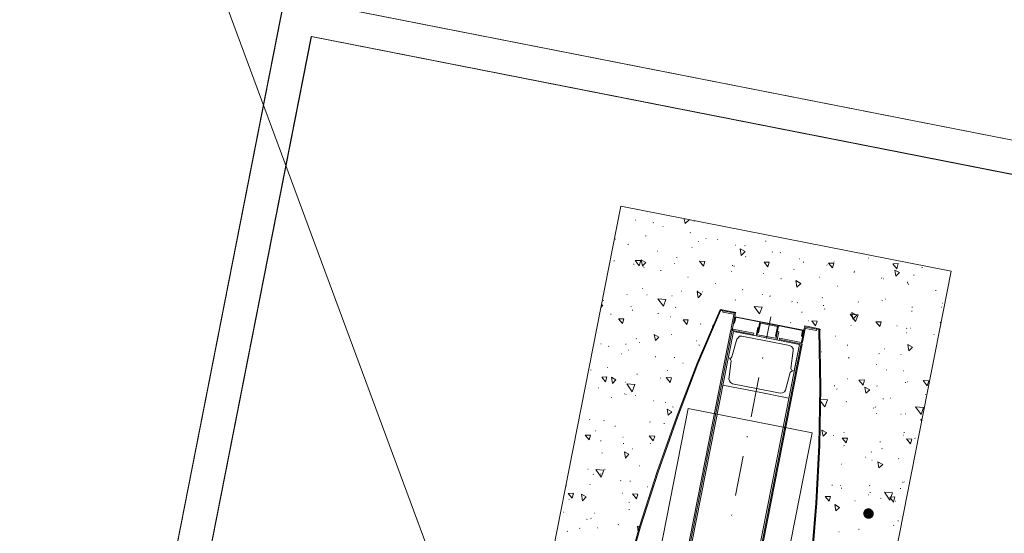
# Model space of a CAD drawing. Header units: metres. Extents: x -94 to 181, y -785 to -637.
# Tile 42 of 54: x 33.03 to 35.37, y -683.21 to -681.99. Entities that reach past the tile are written whole.
import ezdxf
from ezdxf.xclip import XClip

# ---------------------------------------------------------------- set-up
doc = ezdxf.new("R2010")
doc.units = ezdxf.units.M
doc.header["$MEASUREMENT"] = 0
doc.header["$XCLIPFRAME"] = 0
for name, color, linetype, lineweight in [('Mapa Poniatowa - do zatwierdzenia (3)_39_0_Nr_pióra__1', 7, 'Continuous', 13), ('PZT woda_Nr_pióra__1', 7, 'Continuous', 13), ('PZT_Nr_pióra__1', 7, 'Continuous', 13), ('PZT_Nr_pióra__101', 7, 'Continuous', 5), ('PZT_Nr_pióra__205', 8, 'Continuous', 5), ('Wymiarowanie - PZT_Nr_pióra__101', 7, 'Continuous', 5), ('Wymiarowanie - PZT_Nr_pióra__161', 7, 'Continuous', 5)]:
    doc.layers.add(name, color=color, linetype=linetype, lineweight=lineweight)
doc.layers.add('PZT MDCP', color=7, linetype='Continuous')
doc.layers.add('Wymiarowanie - PZT', color=7, linetype='Continuous')
doc.styles.add('GENERATED_STYLE_1', font='ARIALN.TTF')
doc.dimstyles.new('GENERATED_STYLE__1', dxfattribs={"dimtxt": 0.55, "dimasz": 0.2375, "dimexe": 0.18, "dimexo": 0, "dimgap": 0.09, "dimtad": 1, "dimdec": 0, "dimlfac": 100, "dimzin": 0, "dimdsep": 46, "dimtxsty": 'GENERATED_STYLE_1', "dimblk": 'ARROWHEAD_6', "dimblk1": 'ARROWHEAD_6', "dimblk2": 'ARROWHEAD_6', "dimcen": 0.09, "dimclrd": 7, "dimclre": 7, "dimclrt": 7, "dimadec": 1, "dimazin": 0, "dimtfac": 1, "dimtdec": 4, "dimtmove": 0, "dimatfit": 3, "dimfxl": 0, "dimtolj": 1, "dimtzin": 0, "dimarcsym": 0})
doc.dimstyles.new('GENERATED_STYLE__2', dxfattribs={"dimtxt": 0.55, "dimasz": 0.2375, "dimexe": 0.18, "dimexo": 0, "dimgap": 0.09, "dimtad": 1, "dimdec": 0, "dimlfac": 100, "dimzin": 0, "dimdsep": 46, "dimtxsty": 'GENERATED_STYLE_1', "dimblk": 'ARROWHEAD_6', "dimblk1": 'ARROWHEAD_6', "dimblk2": 'ARROWHEAD_6', "dimcen": 0.09, "dimclrd": 7, "dimclre": 7, "dimclrt": 7, "dimadec": 1, "dimazin": 0, "dimtfac": 1, "dimtdec": 4, "dimtmove": 2, "dimatfit": 3, "dimfxl": 0, "dimtolj": 1, "dimtzin": 0, "dimarcsym": 0})
picture_1 = doc.add_image_def('image1.tif', size_in_pixel=(3509, 6496))

# ---------------------------------------------------------------- blocks, each defined once
blk = doc.blocks.new('Rysunek_1_39', base_point=(43.8985, -710.766))
at = {"layer": 'Mapa Poniatowa - do zatwierdzenia (3)_39_0_Nr_pióra__1'}
image = blk.add_image(picture_1, insert=(-93.5966, -636.5063), size_in_units=(148.5194, 274.9903), rotation=-90, dxfattribs=at)
image.set_boundary_path([(-0.5, -0.5), (3508.5, 6495.5)])
blk = doc.blocks.new('*D17')
at = {"layer": 'Wymiarowanie - PZT_Nr_pióra__101', "linetype": 'Continuous'}
for p, q in [((31.4363, -687.3702), (33.0461, -679.5336)), ((31.6659, -687.4174), (31.2067, -687.3231)), ((31.0148, -689.4219), (31.4363, -687.3702))]:
    blk.add_line(p, q, dxfattribs=at)
at = {"layer": 'Wymiarowanie - PZT_Nr_pióra__161', "linetype": 'Continuous'}
for p, q in [((31.339, -687.2226), (31.5336, -687.5178)), ((30.9176, -689.2743), (31.1121, -689.5695))]:
    blk.add_line(p, q, dxfattribs=at)
at = {"layer": 'Wymiarowanie - PZT_Nr_pióra__101', "insert": (31.0116, -688.8911), "char_height": 0.55, "attachment_point": 7, "rotation": 78.3916, "style": 'GENERATED_STYLE_1'}
blk.add_mtext('\\A1;{\\fArial Narrow|b0|i1|c238|p34;209}', dxfattribs=at)
blk = doc.blocks.new('ARROWHEAD_6')
at = {"color": 0, "linetype": 'Continuous', "lineweight": 0}
for p, q in [((-0.5, -0.5), (0.5, 0.5)), ((0, 0), (-1, 0))]:
    blk.add_line(p, q, dxfattribs=at)
blk = doc.blocks.new('*D18')
at = {"layer": 'Wymiarowanie - PZT_Nr_pióra__101', "linetype": 'Continuous'}
for p, q in [((33.0461, -679.5336), (33.0839, -679.3499)), ((33.2757, -679.5808), (32.8166, -679.4864)), ((31.4363, -687.3702), (33.0461, -679.5336))]:
    blk.add_line(p, q, dxfattribs=at)
at = {"layer": 'Wymiarowanie - PZT_Nr_pióra__161', "linetype": 'Continuous'}
for p, q in [((33.1434, -679.6812), (32.9488, -679.386)), ((31.339, -687.2226), (31.5336, -687.5178))]:
    blk.add_line(p, q, dxfattribs=at)
at = {"layer": 'Wymiarowanie - PZT_Nr_pióra__101', "insert": (32.3727, -682.2651), "char_height": 0.55, "attachment_point": 7, "rotation": 78.3916, "style": 'GENERATED_STYLE_1'}
blk.add_mtext('\\A1;{\\fArial Narrow|b0|i1|c238|p34;800}', dxfattribs=at)
blk = doc.blocks.new('*D35')
at = {"layer": 'Wymiarowanie - PZT_Nr_pióra__101', "linetype": 'Continuous'}
for p, q in [((11.2622, -696.5439), (15.4545, -676.0049)), ((11.4919, -696.5907), (11.0326, -696.497)), ((9.4008, -705.6633), (11.2622, -696.5439)), ((9.6305, -705.7102), (9.1712, -705.6165))]:
    blk.add_line(p, q, dxfattribs=at)
at = {"layer": 'Wymiarowanie - PZT_Nr_pióra__161', "linetype": 'Continuous'}
for p, q in [((11.1647, -696.3964), (11.3597, -696.6913)), ((9.3033, -705.5159), (9.4983, -705.8108))]:
    blk.add_line(p, q, dxfattribs=at)
at = {"layer": 'Wymiarowanie - PZT_Nr_pióra__101', "insert": (10.1181, -701.5989), "char_height": 0.55, "attachment_point": 7, "rotation": 78.4637, "style": 'GENERATED_STYLE_1'}
blk.add_mtext('\\A1;{\\fArial Narrow|b0|i1|c238|p34;931}', dxfattribs=at)
blk = doc.blocks.new('*D36')
at = {"layer": 'Wymiarowanie - PZT_Nr_pióra__101', "linetype": 'Continuous'}
for p, q in [((15.4545, -676.0049), (15.492, -675.8212)), ((15.6841, -676.0517), (15.2248, -675.958)), ((11.2622, -696.5439), (15.4545, -676.0049)), ((11.4919, -696.5907), (11.0326, -696.497))]:
    blk.add_line(p, q, dxfattribs=at)
at = {"layer": 'Wymiarowanie - PZT_Nr_pióra__161', "linetype": 'Continuous'}
for p, q in [((15.552, -676.1523), (15.357, -675.8574)), ((11.1647, -696.3964), (11.3597, -696.6913))]:
    blk.add_line(p, q, dxfattribs=at)
at = {"layer": 'Wymiarowanie - PZT_Nr_pióra__101', "insert": (13.0922, -687.0284), "char_height": 0.55, "attachment_point": 7, "rotation": 78.4637, "style": 'GENERATED_STYLE_1'}
blk.add_mtext('\\A1;{\\fArial Narrow|b0|i1|c238|p34;2\xa0096}', dxfattribs=at)
blk = doc.blocks.new('*D114')
at = {"layer": 'Wymiarowanie - PZT_Nr_pióra__101', "linetype": 'Continuous'}
for p, q in [((33.7382, -681.5285), (33.8287, -681.0686)), ((33.5995, -681.2623), (33.7835, -681.2985)), ((33.7835, -681.2985), (36.2954, -681.7929)), ((36.2501, -682.0228), (36.3406, -681.5629)), ((36.2954, -681.7929), (36.4794, -681.8291))]:
    blk.add_line(p, q, dxfattribs=at)
at = {"layer": 'Wymiarowanie - PZT_Nr_pióra__161', "linetype": 'Continuous'}
for p, q in [((33.9303, -681.2), (33.6367, -681.397)), ((36.1486, -681.8914), (36.4422, -681.6943))]:
    blk.add_line(p, q, dxfattribs=at)
at = {"layer": 'Wymiarowanie - PZT_Nr_pióra__101', "insert": (34.5426, -681.3358), "char_height": 0.55, "attachment_point": 7, "rotation": 348.8668, "style": 'GENERATED_STYLE_1'}
blk.add_mtext('\\A1;{\\fArial Narrow|b0|i1|c238|p34;256}', dxfattribs=at)
blk = doc.blocks.new('Etykieta_13', base_point=(34.1933, -683.7786))
at = {"layer": 'Wymiarowanie - PZT_Nr_pióra__101', "linetype": 'Continuous'}
blk.add_line((34.1933, -683.7786), (30.6735, -674.2817), dxfattribs=at)
blk = doc.blocks.new('*D141')
at = {"layer": 'Wymiarowanie - PZT_Nr_pióra__101', "linetype": 'Continuous'}
for p, q in [((20.7329, -677.1339), (20.6952, -677.3176)), ((20.4656, -677.2704), (20.9248, -677.3648)), ((20.6952, -677.3176), (18.1147, -689.8792)), ((17.8852, -689.832), (18.3443, -689.9264)), ((18.1147, -689.8792), (17.7928, -691.4465))]:
    blk.add_line(p, q, dxfattribs=at)
at = {"layer": 'Wymiarowanie - PZT_Nr_pióra__161', "linetype": 'Continuous'}
for p, q in [((20.7925, -677.4652), (20.5979, -677.17)), ((18.212, -690.0268), (18.0175, -689.7316))]:
    blk.add_line(p, q, dxfattribs=at)
at = {"layer": 'Wymiarowanie - PZT_Nr_pióra__101', "insert": (19.1379, -684.3521), "char_height": 0.55, "attachment_point": 7, "rotation": 78.3916, "style": 'GENERATED_STYLE_1'}
blk.add_mtext('\\A1;{\\fArial Narrow|b0|i1|c238|p34;1\xa0282}', dxfattribs=at)

msp = doc.modelspace()

# ---------------------------------------------------------------- hatches: boundary and pattern name
at = {"layer": 'PZT_Nr_pióra__1', "linetype": 'Continuous', "lineweight": 0, "true_color": 0x000000}
for points in [[(35.0329, -683.1629), (35.0327, -683.1693), (35.0451, -683.1664)], [(35.0329, -683.1629), (35.0327, -683.1693), (35.0451, -683.1664)], [(35.0362, -683.1571), (35.0329, -683.1629), (35.0451, -683.1664)], [(35.0362, -683.1571), (35.0329, -683.1629), (35.0451, -683.1664)], [(35.0422, -683.1539), (35.0362, -683.1571), (35.0451, -683.1664)], [(35.0422, -683.1539), (35.0362, -683.1571), (35.0451, -683.1664)], [(35.0486, -683.1541), (35.0422, -683.1539), (35.0451, -683.1664)], [(35.0486, -683.1541), (35.0422, -683.1539), (35.0451, -683.1664)], [(35.0543, -683.1585), (35.0486, -683.1541), (35.0451, -683.1664)], [(35.0543, -683.1585), (35.0486, -683.1541), (35.0451, -683.1664)], [(35.0576, -683.1634), (35.0543, -683.1585), (35.0451, -683.1664)], [(35.0576, -683.1634), (35.0543, -683.1585), (35.0451, -683.1664)], [(35.0574, -683.1699), (35.0576, -683.1634), (35.0451, -683.1664)], [(35.0574, -683.1699), (35.0576, -683.1634), (35.0451, -683.1664)], [(35.0327, -683.1693), (35.0358, -683.1753), (35.0451, -683.1664)], [(35.0327, -683.1693), (35.0358, -683.1753), (35.0451, -683.1664)], [(35.0358, -683.1753), (35.0417, -683.1786), (35.0451, -683.1664)], [(35.0358, -683.1753), (35.0417, -683.1786), (35.0451, -683.1664)], [(35.0417, -683.1786), (35.0481, -683.1788), (35.0451, -683.1664)], [(35.0417, -683.1786), (35.0481, -683.1788), (35.0451, -683.1664)], [(35.0481, -683.1788), (35.0541, -683.1757), (35.0451, -683.1664)], [(35.0541, -683.1757), (35.0574, -683.1699), (35.0451, -683.1664)], [(35.0481, -683.1788), (35.0541, -683.1757), (35.0451, -683.1664)], [(35.0541, -683.1757), (35.0574, -683.1699), (35.0451, -683.1664)]]:
    msp.add_hatch(color=18, dxfattribs=at).paths.add_polyline_path(points)

# ---------------------------------------------------------------- linework, layer by layer
at = {"layer": 'PZT woda_Nr_pióra__1', "linetype": 'Continuous', "flags": 128}
for points in [[(36.1696, -682.4319), (35.5961, -685.3461), (33.0842, -684.8517), (33.6577, -681.9376)], [(36.0757, -682.495), (35.5331, -685.2521), (33.1782, -684.7887), (33.7206, -682.0321)], [(34.6368, -684.3674), (34.911, -682.9741), (34.6166, -682.9162), (34.3425, -684.3095)]]:
    msp.add_lwpolyline(points, close=True, dxfattribs=at)
at = {"layer": 'PZT_Nr_pióra__101', "linetype": 'Continuous', "flags": 128}
for points in [[(33.6569, -681.9381), (33.6579, -681.9375), (36.1695, -682.4323), (35.5961, -685.3465), (33.0841, -684.8521)], [(33.72, -682.0318), (36.0756, -682.4954), (35.5331, -685.2521), (33.1782, -684.7887)], [(34.4565, -682.4357), (35.2416, -682.5902), (34.7975, -684.8467), (34.0125, -684.6922)], [(34.7294, -682.6879), (34.729, -682.69)], [(34.8935, -682.7202), (34.8931, -682.7222)], [(34.7775, -682.8764), (34.8554, -682.8917)], [(34.779, -682.8691), (34.835, -682.8802)]]:
    msp.add_lwpolyline(points, close=True, dxfattribs=at)
for points in [[(34.6914, -682.6836), (34.6376, -682.809), (34.5886, -682.9374), (34.5428, -683.0664), (34.5008, -683.1973), (34.4641, -683.3292), (34.4313, -683.463), (34.4026, -683.5976)], [(34.6935, -682.684), (34.6395, -682.8104), (34.5907, -682.9378), (34.5446, -683.0679), (34.5029, -683.1977), (34.4659, -683.3307), (34.4334, -683.4634), (34.4047, -683.598)], [(34.6952, -682.6811), (34.6929, -682.6818), (34.6914, -682.6836)], [(34.6931, -682.6807), (34.7294, -682.6879)], [(34.6948, -682.6832), (34.6937, -682.683), (34.6935, -682.684)], [(34.6948, -682.6832), (34.729, -682.69)], [(34.6983, -682.6871), (34.6989, -682.684)], [(34.7243, -682.6923), (34.6983, -682.6871)], [(34.7249, -682.6891), (34.6989, -682.684)], [(34.7188, -682.7257), (34.7251, -682.6935)], [(34.7219, -682.7263), (34.7282, -682.6941)], [(34.7251, -682.6935), (34.7253, -682.6925), (34.7243, -682.6923)], [(34.7282, -682.6941), (34.7278, -682.6908), (34.7249, -682.6891)], [(34.7256, -682.713), (34.7284, -682.6985)], [(34.7266, -682.7132), (34.7256, -682.713)], [(34.7266, -682.7132), (34.7293, -682.6997)], [(34.8094, -682.7144), (34.7284, -682.6985)], [(34.8092, -682.7154), (34.7293, -682.6997)], [(34.7806, -682.74), (34.7864, -682.711)], [(34.7835, -682.7363), (34.788, -682.7134)], [(34.8088, -682.7175), (34.788, -682.7134)], [(34.8125, -682.6988), (34.8025, -682.7497)], [(34.8088, -682.7175), (34.8285, -682.7214)], [(34.8092, -682.7154), (34.8881, -682.731)], [(34.8094, -682.7144), (34.8904, -682.7303)], [(34.7179, -682.7298), (34.5418, -683.625)], [(34.721, -682.7305), (34.5449, -683.6256)], [(34.7238, -682.7331), (34.548, -683.6262)], [(34.7221, -682.7307), (34.7179, -682.7298)], [(34.7188, -682.7257), (34.7192, -682.729), (34.7221, -682.7307)], [(34.7219, -682.7263), (34.7217, -682.7273), (34.7227, -682.7275)], [(34.7725, -682.7374), (34.7719, -682.7405), (34.7221, -682.7307)], [(34.7725, -682.7374), (34.7227, -682.7275)], [(34.8027, -682.7487), (34.7238, -682.7331)], [(34.7837, -682.7245), (34.7816, -682.724), (34.7778, -682.7438)], [(34.7806, -682.74), (34.7815, -682.7413)], [(34.7835, -682.7363), (34.7815, -682.7359)], [(34.8147, -682.7478), (34.7815, -682.7413)], [(34.8261, -682.7447), (34.824, -682.7443), (34.8285, -682.7214)], [(34.8253, -682.7488), (34.831, -682.7197)], [(34.8284, -682.7332), (34.8315, -682.7339), (34.8276, -682.7536)], [(34.8492, -683.6854), (34.8736, -683.55), (34.8927, -683.4147), (34.9089, -683.2776), (34.9195, -683.1416), (34.9272, -683.004), (34.9292, -682.8674), (34.9272, -682.73)], [(34.8512, -683.6859), (34.8747, -683.5502), (34.895, -683.414), (34.911, -683.278), (34.9218, -683.141), (34.9292, -683.0044), (34.9315, -682.8668), (34.9292, -682.7304)], [(34.8855, -682.7445), (34.8881, -682.731)], [(34.8859, -682.7586), (34.8923, -682.7264)], [(34.8876, -682.7449), (34.8904, -682.7303)], [(34.888, -682.759), (34.8943, -682.7268)], [(34.8962, -682.7229), (34.8939, -682.7235), (34.8923, -682.7264)], [(34.9263, -682.7288), (34.8931, -682.7222)], [(34.9288, -682.7271), (34.8935, -682.7202)], [(34.8956, -682.726), (34.8943, -682.7268)], [(34.8956, -682.726), (34.9216, -682.7311)], [(34.8962, -682.7229), (34.9222, -682.728)], [(34.9216, -682.7311), (34.9222, -682.728)], [(34.9272, -682.73), (34.9274, -682.729), (34.9263, -682.7288)], [(34.9292, -682.7304), (34.9286, -682.7282), (34.9267, -682.7267)], [(34.7048, -683.657), (34.8806, -682.764)], [(34.8851, -682.7627), (34.709, -683.6579)], [(34.8872, -682.7632), (34.711, -683.6583)], [(34.7204, -682.794), (34.7319, -682.752)], [(34.7441, -682.7447), (34.7387, -682.7447), (34.7348, -682.7483), (34.7319, -682.752)], [(34.8012, -682.7559), (34.7441, -682.7447)], [(34.7908, -682.7431), (34.8241, -682.7496)], [(34.8012, -682.7559), (34.8573, -682.767)], [(34.8027, -682.7487), (34.8806, -682.764)], [(34.8241, -682.7496), (34.8251, -682.7499), (34.8253, -682.7488)], [(34.8332, -682.7525), (34.8338, -682.7494)], [(34.8332, -682.7525), (34.8841, -682.7625)], [(34.8338, -682.7494), (34.8847, -682.7594)], [(34.8806, -682.764), (34.8681, -682.8273)], [(34.8872, -682.7632), (34.8841, -682.7625), (34.8864, -682.7619), (34.888, -682.759)], [(34.8847, -682.7594), (34.8859, -682.7586)], [(34.8855, -682.7445), (34.8876, -682.7449)], [(34.8659, -682.7784), (34.8656, -682.774), (34.8623, -682.769), (34.8573, -682.767)], [(34.8606, -682.8216), (34.8659, -682.7784)], [(34.7186, -682.8033), (34.7133, -682.8465)], [(34.7144, -682.7971), (34.7177, -682.7967), (34.7204, -682.794)], [(34.7186, -682.8033), (34.7171, -682.7998), (34.7144, -682.7971)], [(34.7935, -682.7954), (34.7931, -682.7975)], [(34.8588, -682.8309), (34.8473, -682.8729)], [(34.8606, -682.8216), (34.8621, -682.8251), (34.866, -682.8269), (34.8615, -682.8282), (34.8588, -682.8309)], [(34.7133, -682.8465), (34.7146, -682.8511), (34.7171, -682.8548), (34.7219, -682.8579)], [(34.779, -682.8691), (34.7219, -682.8579)], [(34.779, -682.8691), (34.7219, -682.8579)], [(34.7841, -682.8432), (34.7657, -682.9366)], [(34.7775, -682.8764), (34.6986, -682.8609)], [(34.835, -682.8802), (34.8406, -682.8791), (34.8454, -682.8768), (34.8473, -682.8729)], [(34.7567, -682.9823), (34.7563, -682.9844)], [(34.7473, -683.0301), (34.7289, -683.1235)], [(34.7199, -683.1692), (34.7195, -683.1713)]]:
    msp.add_lwpolyline(points, dxfattribs=at)
at = {"layer": 'PZT_Nr_pióra__205', "linetype": 'Continuous', "flags": 128}
for points in [[(34.4911, -682.4684), (34.4921, -682.4686)], [(34.533, -682.4745), (34.5341, -682.4747)], [(34.5561, -682.4834), (34.5571, -682.4836)], [(34.6092, -682.4765), (34.6071, -682.4653)], [(34.6092, -682.4765), (34.6185, -682.4676)], [(34.6185, -682.4676), (34.6175, -682.4674)], [(34.6308, -682.4711), (34.63, -682.4698)], [(34.6308, -682.4711), (34.631, -682.47)], [(34.5151, -682.5055), (34.5161, -682.5057)], [(34.6211, -682.4983), (34.6222, -682.4985)], [(34.4433, -682.514), (34.4443, -682.5142)], [(34.4732, -682.5264), (34.4743, -682.5266)], [(34.6407, -682.5194), (34.6417, -682.5196)], [(34.6583, -682.5121), (34.6594, -682.5123)], [(34.6859, -682.5143), (34.687, -682.5145)], [(34.7285, -682.5281), (34.7296, -682.5283)], [(34.7509, -682.5292), (34.752, -682.5294)], [(34.8005, -682.5185), (34.8015, -682.5187)], [(34.5424, -682.5421), (34.5434, -682.5423)], [(34.625, -682.5336), (34.626, -682.5338)], [(34.7421, -682.5523), (34.7398, -682.5367)], [(34.7514, -682.5434), (34.7398, -682.5367)], [(34.7421, -682.5523), (34.7514, -682.5434)], [(34.7523, -682.5554), (34.7533, -682.5556)], [(34.8159, -682.5442), (34.817, -682.5444)], [(34.8351, -682.5458), (34.8361, -682.546)], [(34.4397, -682.5651), (34.4408, -682.5653)], [(34.4866, -682.5732), (34.4877, -682.5734)], [(34.4999, -682.5769), (34.4906, -682.5643)], [(34.5034, -682.5647), (34.4906, -682.5643)], [(34.4999, -682.5769), (34.5034, -682.5647)], [(34.5074, -682.5773), (34.5049, -682.5628)], [(34.5155, -682.5692), (34.5049, -682.5628)], [(34.5074, -682.5773), (34.5155, -682.5692)], [(34.5082, -682.5786), (34.5093, -682.5788)], [(34.5829, -682.5717), (34.584, -682.5719)], [(34.5889, -682.5578), (34.59, -682.558)], [(34.6529, -682.5779), (34.6433, -682.5663)], [(34.6562, -682.5667), (34.6433, -682.5663)], [(34.6529, -682.5779), (34.6562, -682.5667)], [(34.7212, -682.5762), (34.7222, -682.5764)], [(34.7251, -682.5781), (34.7262, -682.5783)], [(34.8057, -682.5799), (34.7971, -682.5685)], [(34.809, -682.5687), (34.7971, -682.5685)], [(34.8057, -682.5799), (34.809, -682.5687)], [(34.8808, -682.5602), (34.8818, -682.5604)], [(34.8899, -682.5685), (34.891, -682.5687)], [(34.9458, -682.5751), (34.9468, -682.5753)], [(34.9595, -682.5821), (34.9499, -682.5706)], [(34.9628, -682.5709), (34.9499, -682.5706)], [(34.9595, -682.5821), (34.9628, -682.5709)], [(34.9624, -682.5676), (34.9634, -682.5678)], [(35.0449, -682.5591), (35.046, -682.5593)], [(35.1157, -682.5719), (35.1027, -682.5726)], [(35.1123, -682.5842), (35.1027, -682.5726)], [(35.1123, -682.5842), (35.1157, -682.5719)], [(34.511, -682.5812), (34.512, -682.5815)], [(34.5506, -682.588), (34.5517, -682.5882)], [(34.7183, -682.5908), (34.7194, -682.591)], [(34.7951, -682.5951), (34.7962, -682.5953)], [(34.8671, -682.5855), (34.8682, -682.5858)], [(35.0104, -682.5922), (35.0114, -682.5924)], [(35.0108, -682.5901), (35.0118, -682.5903)], [(35.1098, -682.602), (35.1073, -682.5875)], [(35.1191, -682.5931), (35.1073, -682.5875)], [(35.1098, -682.602), (35.1191, -682.5931)], [(35.1524, -682.5996), (35.1534, -682.5998)], [(35.1722, -682.5809), (35.1733, -682.5811)], [(34.6154, -682.604), (34.6165, -682.6042)], [(34.6804, -682.6189), (34.6815, -682.6191)], [(34.8369, -682.6076), (34.8379, -682.6078)], [(34.8749, -682.6281), (34.8726, -682.6125)], [(34.8843, -682.6191), (34.8726, -682.6125)], [(34.8749, -682.6281), (34.8843, -682.6191)], [(34.9282, -682.604), (34.9293, -682.6042)], [(34.9704, -682.6253), (34.9715, -682.6255)], [(35.0756, -682.6061), (35.0766, -682.6063)], [(35.0806, -682.6081), (35.0816, -682.6083)], [(35.1373, -682.6161), (35.1383, -682.6163)], [(35.1379, -682.6183), (35.1389, -682.6185)], [(35.1396, -682.6208), (35.1406, -682.621)], [(34.4703, -682.6455), (34.4713, -682.6457)], [(34.5076, -682.6313), (34.5086, -682.6315)], [(34.5176, -682.6462), (34.5186, -682.6464)], [(34.5776, -682.6483), (34.5786, -682.6485)], [(34.6002, -682.6376), (34.6012, -682.6378)], [(34.6403, -682.6531), (34.6377, -682.6386)], [(34.6483, -682.645), (34.6377, -682.6386)], [(34.6379, -682.6375), (34.639, -682.6377)], [(34.6403, -682.6531), (34.6483, -682.645)], [(34.6496, -682.6387), (34.6506, -682.6389)], [(34.7454, -682.6339), (34.7465, -682.6341)], [(34.7928, -682.6453), (34.7938, -682.6455)], [(34.8105, -682.6488), (34.8115, -682.649)], [(35.2046, -682.6358), (35.2056, -682.636)], [(34.4093, -682.6756), (34.4135, -682.671)], [(34.4135, -682.671), (34.4106, -682.6694)], [(34.4147, -682.6594), (34.4157, -682.6596)], [(34.5575, -682.6735), (34.5438, -682.6557)], [(34.5629, -682.6573), (34.5438, -682.6557)], [(34.5575, -682.6735), (34.5629, -682.6573)], [(34.7277, -682.6584), (34.7287, -682.6586)], [(34.8103, -682.6499), (34.8113, -682.6501)], [(34.8628, -682.6624), (34.8638, -682.6626)], [(34.8753, -682.6648), (34.8763, -682.665)], [(34.9348, -682.6528), (34.9358, -682.653)], [(34.9376, -682.6717), (34.9386, -682.6719)], [(35.0201, -682.6631), (35.0212, -682.6633)], [(35.077, -682.6592), (35.078, -682.6594)], [(35.0851, -682.6565), (35.0861, -682.6567)], [(35.2202, -682.6658), (35.2213, -682.666)], [(34.432, -682.6919), (34.433, -682.6921)], [(34.4797, -682.6743), (34.4807, -682.6745)], [(34.4835, -682.6826), (34.4845, -682.6828)], [(34.5445, -682.6903), (34.5455, -682.6905)], [(34.5862, -682.6759), (34.5872, -682.6761)], [(34.7859, -682.6914), (34.7732, -682.6738)], [(34.7923, -682.6754), (34.7732, -682.6738)], [(34.7859, -682.6914), (34.7923, -682.6754)], [(34.8859, -682.6874), (34.887, -682.6876)], [(34.9403, -682.6798), (34.9413, -682.68)], [(35.0143, -682.7094), (35.0015, -682.6918)], [(35.0206, -682.6934), (35.0015, -682.6918)], [(35.0053, -682.6947), (35.0063, -682.6949)], [(35.0078, -682.7038), (35.0055, -682.6883)], [(35.0171, -682.6949), (35.0055, -682.6883)], [(35.0078, -682.7038), (35.0171, -682.6949)], [(35.0143, -682.7094), (35.0206, -682.6934)], [(35.1474, -682.6849), (35.1485, -682.6851)], [(35.1482, -682.6754), (35.1493, -682.6756)], [(35.2184, -682.6752), (35.2194, -682.6754)], [(34.4599, -682.7147), (34.4503, -682.7031)], [(34.4632, -682.7034), (34.4503, -682.7031)], [(34.4599, -682.7147), (34.4632, -682.7034)], [(34.5742, -682.6983), (34.5752, -682.6985)], [(34.6127, -682.7167), (34.6041, -682.7053)], [(34.6159, -682.7055), (34.6041, -682.7053)], [(34.6095, -682.7053), (34.6106, -682.7055)], [(34.6127, -682.7167), (34.6159, -682.7055)], [(34.6452, -682.7155), (34.6463, -682.7157)], [(34.8594, -682.7124), (34.8605, -682.7126)], [(34.9024, -682.7079), (34.9034, -682.7081)], [(34.9194, -682.7199), (34.9099, -682.7083)], [(34.9227, -682.7087), (34.9099, -682.7083)], [(34.9194, -682.7199), (34.9227, -682.7087)], [(35.0027, -682.719), (35.0037, -682.7192)], [(35.0722, -682.7219), (35.0626, -682.7103)], [(35.0755, -682.7107), (35.0626, -682.7103)], [(35.0701, -682.7107), (35.0711, -682.7109)], [(35.0722, -682.7219), (35.0755, -682.7107)], [(35.2173, -682.7138), (35.2154, -682.7123)], [(35.2175, -682.7127), (35.2154, -682.7123)], [(34.5383, -682.7549), (34.5357, -682.7404)], [(34.5463, -682.7468), (34.5357, -682.7404)], [(34.5756, -682.7407), (34.5766, -682.7409)], [(34.6735, -682.72), (34.6745, -682.7202)], [(34.9296, -682.7284), (34.9307, -682.7286)], [(35.1125, -682.7201), (35.1135, -682.7203)], [(35.1351, -682.7257), (35.1361, -682.7259)], [(35.1351, -682.7364), (35.1362, -682.7366)], [(35.1449, -682.7254), (35.1459, -682.7256)], [(35.2001, -682.7406), (35.2012, -682.7408)], [(34.4084, -682.7628), (34.4094, -682.763)], [(34.4675, -682.7636), (34.4686, -682.7638)], [(34.4928, -682.7503), (34.4938, -682.7505)], [(34.4997, -682.7592), (34.5007, -682.7594)], [(34.5383, -682.7549), (34.5463, -682.7468)], [(34.6352, -682.7556), (34.6362, -682.7558)], [(34.6419, -682.7656), (34.6429, -682.7658)], [(34.9664, -682.7442), (34.9675, -682.7444)], [(34.9945, -682.7659), (34.9955, -682.7661)], [(35.1407, -682.7796), (35.1383, -682.764)], [(35.15, -682.7706), (35.1383, -682.764)], [(34.4266, -682.7685), (34.4277, -682.7687)], [(34.4576, -682.7865), (34.4587, -682.7867)], [(34.4734, -682.7777), (34.4744, -682.7779)], [(34.9331, -682.7819), (34.9342, -682.7821)], [(35.0693, -682.786), (35.0703, -682.7863)], [(35.0823, -682.7746), (35.0834, -682.7748)], [(35.1218, -682.7878), (35.1228, -682.788)], [(35.1407, -682.7796), (35.15, -682.7706)], [(34.5382, -682.7937), (34.5392, -682.7939)], [(34.5832, -682.795), (34.5843, -682.7952)], [(34.6032, -682.8087), (34.6042, -682.8089)], [(34.9973, -682.7956), (34.9983, -682.7958)], [(34.9981, -682.7969), (34.9992, -682.7971)], [(35.0631, -682.8118), (35.0642, -682.812)], [(34.3843, -682.8249), (34.3853, -682.8251)], [(34.4243, -682.8188), (34.4253, -682.819)], [(34.4945, -682.8347), (34.4955, -682.8349)], [(34.5663, -682.8262), (34.5673, -682.8264)], [(35.0877, -682.8242), (35.0887, -682.8244)], [(35.1282, -682.8268), (35.1292, -682.827)], [(34.4231, -682.8412), (34.4111, -682.842)], [(34.4196, -682.8534), (34.4111, -682.842)], [(34.4196, -682.8534), (34.4231, -682.8412)], [(34.4363, -682.8567), (34.4337, -682.8422)], [(34.4443, -682.8486), (34.4337, -682.8422)], [(34.4363, -682.8567), (34.4443, -682.8486)], [(34.467, -682.8541), (34.468, -682.8543)], [(34.483, -682.8767), (34.4705, -682.858)], [(34.4896, -682.8596), (34.4705, -682.858)], [(34.483, -682.8767), (34.4896, -682.8596)], [(34.5498, -682.8445), (34.5508, -682.8447)], [(34.5737, -682.8546), (34.5641, -682.843)], [(34.5769, -682.8434), (34.5641, -682.843)], [(34.5737, -682.8546), (34.5769, -682.8434)], [(34.9939, -682.8456), (34.995, -682.8458)], [(35.0354, -682.8484), (35.0224, -682.8491)], [(35.032, -682.8607), (35.0224, -682.8491)], [(35.032, -682.8607), (35.0354, -682.8484)], [(35.1324, -682.8546), (35.1334, -682.8548)], [(35.137, -682.8533), (35.138, -682.8535)], [(35.1847, -682.8627), (35.1753, -682.8501)], [(35.1882, -682.8504), (35.1753, -682.8501)], [(35.1847, -682.8627), (35.1882, -682.8504)], [(34.4029, -682.8674), (34.4039, -682.8676)], [(34.4648, -682.8817), (34.4658, -682.8819)], [(34.9637, -682.8623), (34.9647, -682.8625)], [(34.9697, -682.87), (34.9708, -682.8702)], [(35.0389, -682.8804), (35.0363, -682.8658)], [(35.048, -682.8725), (35.0363, -682.8658)], [(35.0389, -682.8804), (35.048, -682.8725)], [(35.065, -682.8629), (35.066, -682.8631)], [(35.1796, -682.8833), (35.1806, -682.8835)], [(34.4328, -682.8905), (34.4339, -682.8907)], [(34.4677, -682.8834), (34.4687, -682.8836)], [(34.4909, -682.8858), (34.492, -682.886)], [(34.5327, -682.8983), (34.5337, -682.8985)], [(34.5622, -682.902), (34.5632, -682.9022)], [(34.9408, -682.9128), (34.9306, -682.899)], [(34.9474, -682.8958), (34.9314, -682.8948)], [(34.9408, -682.9128), (34.9474, -682.8958)], [(34.9918, -682.9002), (34.9928, -682.9004)], [(35.0794, -682.8937), (35.0804, -682.8939)], [(35.097, -682.8918), (35.0981, -682.892)], [(34.5691, -682.9325), (34.5666, -682.9179)], [(34.5772, -682.9243), (34.5666, -682.9179)], [(34.5691, -682.9325), (34.5772, -682.9243)], [(34.5794, -682.9129), (34.5805, -682.9131)], [(35.0568, -682.9152), (35.0579, -682.9154)], [(35.0616, -682.9129), (35.0626, -682.9131)], [(35.0629, -682.9282), (35.0639, -682.9284)], [(35.1318, -682.9289), (35.1328, -682.9291)], [(35.1702, -682.931), (35.1566, -682.9122)], [(35.1757, -682.9138), (35.1566, -682.9122)], [(35.1702, -682.931), (35.1757, -682.9138)], [(34.3815, -682.943), (34.3826, -682.9432)], [(34.4156, -682.9454), (34.4166, -682.9456)], [(34.525, -682.9486), (34.526, -682.9488)], [(34.5588, -682.952), (34.5598, -682.9522)], [(35.1218, -682.9301), (35.1229, -682.9303)], [(35.1711, -682.9485), (35.1692, -682.9416)], [(35.1721, -682.9433), (35.1692, -682.9416)], [(34.3957, -682.9695), (34.3968, -682.9697)], [(34.4422, -682.9582), (34.4432, -682.9584)], [(34.9369, -682.9822), (34.9343, -682.9677)], [(34.946, -682.9743), (34.9343, -682.9677)], [(34.9369, -682.9822), (34.9449, -682.9741)], [(34.9449, -682.9741), (34.946, -682.9743)], [(34.986, -682.9735), (34.9871, -682.9737)], [(35.1294, -682.9737), (35.1305, -682.9739)], [(34.3806, -682.9914), (34.371, -682.9798)], [(34.3839, -682.9802), (34.371, -682.9798)], [(34.3806, -682.9914), (34.3839, -682.9802)], [(34.4082, -682.9936), (34.4093, -682.9938)], [(34.4607, -682.9845), (34.4618, -682.9847)], [(34.462, -682.9998), (34.4631, -683)], [(34.5334, -682.9934), (34.5238, -682.9818)], [(34.5367, -682.9822), (34.5238, -682.9818)], [(34.5257, -682.9994), (34.5268, -682.9996)], [(34.5334, -682.9934), (34.5367, -682.9822)], [(34.9609, -682.9804), (34.962, -682.9807)], [(34.9919, -682.9984), (34.9823, -682.9868)], [(34.9952, -682.9872), (34.9823, -682.9868)], [(34.9919, -682.9984), (34.9952, -682.9872)], [(35.0722, -682.9959), (35.0733, -682.9961)], [(35.1282, -682.9799), (35.1293, -682.9801)], [(35.1447, -683.0004), (35.1351, -682.9888)], [(35.148, -682.9892), (35.1351, -682.9888)], [(35.1447, -683.0004), (35.148, -682.9892)], [(35.1548, -682.9873), (35.1558, -682.9875)], [(34.4112, -683.0222), (34.4123, -683.0224)], [(34.4671, -683.0343), (34.4646, -683.0198)], [(34.4754, -683.0251), (34.4646, -683.0198)], [(34.4832, -683.0126), (34.4843, -683.0128)], [(34.9863, -683.0049), (34.9874, -683.0051)], [(35.0513, -683.0198), (35.0524, -683.02)], [(35.0766, -683.0118), (35.0777, -683.0121)], [(34.4671, -683.0343), (34.4754, -683.0251)], [(35.0371, -683.0321), (35.0381, -683.0323)], [(35.0528, -683.0395), (35.0539, -683.0397)], [(35.0697, -683.0579), (35.0672, -683.0434)], [(35.0788, -683.05), (35.0672, -683.0434)], [(35.1161, -683.0358), (35.1172, -683.036)], [(34.3777, -683.0609), (34.3788, -683.0611)], [(34.4095, -683.0801), (34.397, -683.0615)], [(34.4161, -683.0631), (34.397, -683.0615)], [(34.4095, -683.0801), (34.4161, -683.0631)], [(34.4176, -683.0612), (34.4186, -683.0614)], [(34.5002, -683.0526), (34.5012, -683.0528)], [(34.9809, -683.0491), (34.9819, -683.0493)], [(35.0697, -683.0579), (35.0788, -683.05)], [(34.3904, -683.0731), (34.3915, -683.0733)], [(34.4079, -683.0722), (34.4089, -683.0724)], [(34.4554, -683.0881), (34.4565, -683.0883)], [(34.4779, -683.0892), (34.4789, -683.0894)], [(35.1257, -683.0916), (35.1267, -683.0918)], [(35.129, -683.0912), (35.13, -683.0914)], [(34.3258, -683.1003), (34.3268, -683.1005)], [(34.3824, -683.0974), (34.3834, -683.0976)], [(34.5194, -683.1028), (34.5205, -683.103)], [(34.9582, -683.0986), (34.9592, -683.0988)], [(34.9785, -683.0993), (34.9796, -683.0995)], [(34.9804, -683.1062), (34.9814, -683.1064)], [(35.0474, -683.0999), (35.0485, -683.1001)], [(35.0485, -683.1163), (35.0496, -683.1165)], [(35.0957, -683.1342), (35.0832, -683.1156)], [(35.1023, -683.1172), (35.0832, -683.1156)], [(35.0957, -683.1342), (35.1023, -683.1172)], [(35.1205, -683.1068), (35.1215, -683.107)], [(34.3439, -683.1179), (34.3308, -683.1185)], [(34.3404, -683.1301), (34.3308, -683.1185)], [(34.3323, -683.1329), (34.3333, -683.1331)], [(34.3404, -683.1301), (34.3439, -683.1179)], [(34.3651, -683.1361), (34.3628, -683.1205)], [(34.3734, -683.1269), (34.3628, -683.1205)], [(34.3651, -683.1361), (34.3734, -683.1269)], [(34.4593, -683.1179), (34.4603, -683.1181)], [(34.4755, -683.1395), (34.4766, -683.1397)], [(34.4933, -683.1311), (34.4838, -683.1195)], [(34.4966, -683.1199), (34.4838, -683.1195)], [(34.4933, -683.1311), (34.4966, -683.1199)], [(34.9517, -683.1372), (34.9421, -683.1256)], [(34.9549, -683.126), (34.9421, -683.1256)], [(34.9517, -683.1372), (34.9549, -683.126)], [(35.0123, -683.1362), (35.0133, -683.1364)], [(35.0442, -683.122), (35.0452, -683.1222)], [(35.0739, -683.13), (35.0749, -683.1302)], [(35.1079, -683.1269), (35.0959, -683.1278)], [(35.1044, -683.1392), (35.0959, -683.1278)], [(35.1044, -683.1392), (35.1079, -683.1269)], [(35.1092, -683.1369), (35.1102, -683.1371)], [(34.3199, -683.1628), (34.321, -683.163)], [(34.4754, -683.1567), (34.4764, -683.1569)], [(34.9677, -683.1598), (34.9652, -683.1452)], [(34.9758, -683.1516), (34.9652, -683.1452)], [(34.9677, -683.1598), (34.9758, -683.1516)], [(34.3748, -683.1801), (34.3758, -683.1803)], [(34.3849, -683.1777), (34.386, -683.1779)], [(34.3928, -683.1653), (34.3938, -683.1655)], [(35.0451, -683.1664), (35.0462, -683.1666)], [(35.1151, -683.1834), (35.1162, -683.1836)], [(34.3282, -683.2086), (34.3292, -683.2088)], [(34.3576, -683.2015), (34.3587, -683.2017)], [(34.4, -683.2001), (34.401, -683.2003)], [(34.45, -683.1927), (34.451, -683.1929)], [(34.4973, -683.2096), (34.4956, -683.1963)], [(34.5004, -683.1994), (34.4956, -683.1963)], [(34.9741, -683.2095), (34.9751, -683.2098)], [(35.0216, -683.2038), (35.0226, -683.204)], [(35.1044, -683.1942), (35.1054, -683.1944)]]:
    msp.add_lwpolyline(points, dxfattribs=at)

# ---------------------------------------------------------------- block references
at = {"layer": 'PZT MDCP', "linetype": 'Continuous'}
ref = msp.add_blockref('Rysunek_1_39', (43.8985, -710.766), dxfattribs=at)
XClip(ref).set_block_clipping_path([(-93.5966232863, -785.025747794), (181.3936544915, -636.5063033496)])
at = {"layer": 'Wymiarowanie - PZT', "linetype": 'Continuous'}
msp.add_blockref('Etykieta_13', (34.1933, -683.7786), dxfattribs=at)

# ---------------------------------------------------------------- dimensions: what is measured, and where the dimension line sits
for base, p1, p2, angle, dimstyle, picture, middle, turn in [((15.4545, -676.0049), (35.3488, -701.4602), (19.1772, -676.7647), 78.4637, 'GENERATED_STYLE__1', '*D36', (13.0108, -686.052), 78.4637), ((11.2622, -696.5439), (33.4759, -710.5774), (35.3488, -701.4602), 78.4637, 'GENERATED_STYLE__1', '*D35', (9.9739, -700.9305), 78.4637), ((18.1147, -689.8792), (19.548, -677.0819), (35.0177, -693.3515), 258.3916, 'GENERATED_STYLE__1', '*D141', (19.0577, -683.3756), 78.3916), ((33.0461, -679.5336), (33.7711, -687.8498), (35.4158, -680.0204), 78.3916, 'GENERATED_STYLE__2', '*D18', (32.2293, -681.5965), 78.3916), ((31.4363, -687.3702), (34.6943, -690.1777), (33.7711, -687.8498), 78.3916, 'GENERATED_STYLE__1', '*D17', (30.8682, -688.2225), 78.3916), ((36.2954, -681.7929), (33.6577, -681.9376), (36.1696, -682.4319), 348.8668, 'GENERATED_STYLE__1', '*D114', (35.21, -681.1869), 348.8668)]:
    dim = msp.add_linear_dim(base=base, p1=p1, p2=p2, angle=angle, dimstyle=dimstyle, dxfattribs=at)
    dim.commit()
    dim.dimension.update_dxf_attribs({"geometry": picture, "text_midpoint": middle, "dimtype": 160, "text_rotation": turn})

doc.saveas('drawing.dxf')
